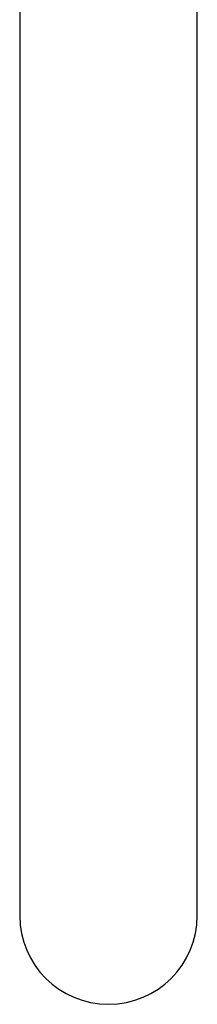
# Model space of a CAD drawing. Header units: millimetres. Extents: x 8 to 850, y 12 to 844.
# Tile 4 of 31: x 432 to 454, y 165 to 287. Entities that reach past the tile are written whole.
import ezdxf

# ---------------------------------------------------------------- set-up
doc = ezdxf.new("R2010")
doc.units = ezdxf.units.MM

msp = doc.modelspace()

# ---------------------------------------------------------------- linework, layer by layer
at = {"color": 7, "linetype": 'Continuous', "lineweight": 30}
for p, q in [((431.99, 397.14), (431.99, 215.82)), ((453.99, 215.82), (453.99, 397.14)), ((431.99, 215.82), (431.99, 177.88)), ((453.99, 177.88), (453.99, 215.82)), ((431.99, 177.88), (431.99, 175.85)), ((453.99, 175.85), (453.99, 177.88))]:
    msp.add_line(p, q, dxfattribs=at)
msp.add_arc((442.99, 175.86), 11, 180.0632, 359.9368, dxfattribs=at)

doc.saveas('drawing.dxf')
